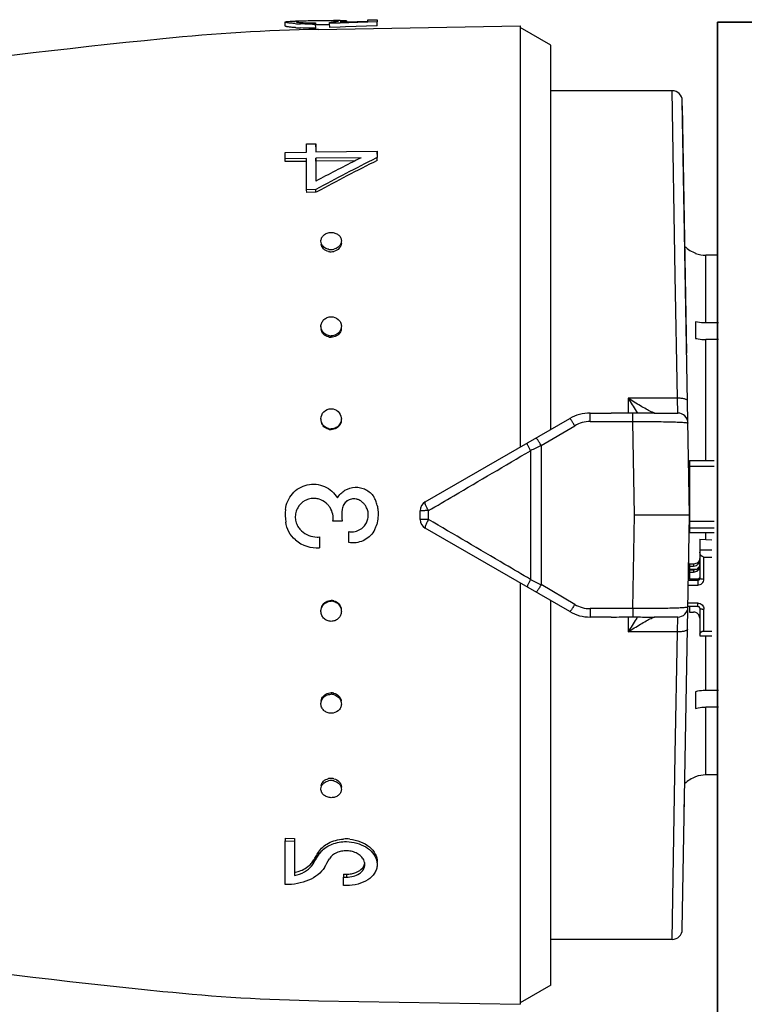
# Model space of a CAD drawing. Header units: millimetres. Extents: x -727 to 69715, y -15705 to 98123.
# Tile 235 of 256: x 50846 to 50881, y -15013 to -14965. Entities that reach past the tile are written whole.
import ezdxf

# ---------------------------------------------------------------- set-up
doc = ezdxf.new("R2010")
doc.units = ezdxf.units.MM
doc.layers.add('UT_ZAŘÍZENÍ - OT', color=3, linetype='Continuous', lineweight=35)

msp = doc.modelspace()

# ---------------------------------------------------------------- linework, layer by layer
at = {"color": 0, "linetype": 'Continuous'}
for p, q in [((50858.868, -14965.056), (50858.865, -14964.856)), ((50859.501, -14964.81), (50859.516, -14964.809)), ((50859.516, -14964.809), (50859.528, -14964.809)), ((50859.517, -14964.869), (50859.517, -14964.823)), ((50860.43, -14964.796), (50860.308, -14964.798)), ((50860.354, -14964.895), (50860.354, -14964.958)), ((50860.358, -14965.157), (50860.354, -14964.958)), ((50860.431, -14964.996), (50860.356, -14964.997)), ((50860.5, -14965.22), (50870.368, -14965.047)), ((50861.042, -14964.99), (50861.011, -14964.99)), ((50861.04, -14964.929), (50861.04, -14964.876)), ((50861.47, -14964.913), (50861.04, -14964.929)), ((50861.044, -14965.128), (50861.04, -14964.929)), ((50861.264, -14964.856), (50861.263, -14964.792)), ((50861.557, -14964.91), (50861.47, -14964.913)), ((50861.552, -14964.861), (50861.855, -14964.852)), ((50862.848, -14964.865), (50861.557, -14964.91)), ((50861.701, -14964.857), (50861.701, -14964.842)), ((50863.367, -14965.046), (50861.818, -14965.1)), ((50861.855, -14964.852), (50862.914, -14964.818)), ((50861.864, -14964.798), (50861.865, -14964.851)), ((50862.916, -14964.862), (50862.848, -14964.865)), ((50862.914, -14964.75), (50863.364, -14964.742)), ((50862.914, -14964.818), (50862.914, -14964.75)), ((50863.364, -14964.847), (50862.916, -14964.862)), ((50863.364, -14964.742), (50863.364, -14964.847)), ((50863.367, -14965.046), (50863.364, -14964.847)), ((50870.368, -14965.047), (50870.368, -14985.692)), ((50861.56, -14965.109), (50861.044, -14965.128)), ((50861.818, -14965.1), (50861.56, -14965.109)), ((50871.868, -14965.987), (50870.368, -14965.121)), ((50871.868, -14984.826), (50871.868, -14965.987)), ((50877.814, -14968.221), (50871.868, -14968.221)), ((50877.968, -14977.286), (50877.814, -14968.221)), ((50878.668, -14989.021), (50878.314, -14968.713)), ((50878.53, -14981.087), (50878.318, -14968.962)), ((50859.915, -14970.826), (50860.364, -14970.821)), ((50859.915, -14971.232), (50859.915, -14970.826)), ((50860.364, -14970.821), (50860.364, -14971.226)), ((50860.368, -14970.971), (50860.364, -14970.821)), ((50858.865, -14971.245), (50859.915, -14971.232)), ((50858.865, -14971.556), (50858.865, -14971.245)), ((50860.364, -14971.226), (50863.364, -14971.187)), ((50863.364, -14971.187), (50863.364, -14971.499)), ((50863.367, -14971.334), (50863.364, -14971.187)), ((50859.915, -14971.543), (50858.865, -14971.556)), ((50858.868, -14971.7), (50858.865, -14971.556)), ((50859.918, -14971.687), (50858.868, -14971.7)), ((50859.915, -14973.075), (50859.915, -14971.543)), ((50862.579, -14971.509), (50860.364, -14971.537)), ((50860.364, -14971.537), (50860.364, -14972.656)), ((50860.368, -14971.682), (50860.364, -14971.537)), ((50862.286, -14971.657), (50860.368, -14971.682)), ((50860.368, -14971.682), (50860.368, -14972.539)), ((50862.523, -14971.537), (50862.579, -14971.509)), ((50863.364, -14971.499), (50863.309, -14971.527)), ((50863.367, -14971.643), (50863.364, -14971.499)), ((50860.364, -14973.07), (50859.915, -14973.075)), ((50859.918, -14973.206), (50859.915, -14973.075)), ((50860.368, -14973.201), (50859.918, -14973.206)), ((50860.368, -14973.201), (50860.364, -14973.07)), ((50860.42, -14973.173), (50860.368, -14973.201)), ((50878.968, -14976.185), (50878.968, -14976.198)), ((50879.468, -14979.608), (50879.468, -14976.284)), ((50880.038, -14976.284), (50879.468, -14976.284)), ((50878.071, -14983.296), (50877.968, -14977.286)), ((50878.968, -14979.547), (50878.968, -14980.361)), ((50880.086, -14979.608), (50879.468, -14979.608)), ((50879.468, -14986.347), (50879.468, -14980.421)), ((50880.093, -14980.421), (50879.468, -14980.421)), ((50875.668, -14983.296), (50875.668, -14984.03)), ((50878.071, -14983.296), (50875.668, -14983.296)), ((50878.09, -14984.021), (50878.071, -14983.296)), ((50865.718, -14988.377), (50872.798, -14984.289)), ((50873.798, -14984.436), (50873.798, -14984.021)), ((50873.798, -14984.021), (50874.825, -14984.021)), ((50875.896, -14984.436), (50875.896, -14984.029)), ((50876.932, -14984.021), (50878.09, -14984.021)), ((50871.402, -14985.609), (50873.048, -14984.641)), ((50873.798, -14984.436), (50875.896, -14984.436)), ((50875.968, -14989.021), (50875.896, -14984.436)), ((50871.402, -14985.609), (50871.402, -14992.433)), ((50870.881, -14985.866), (50870.881, -14992.177)), ((50878.668, -14986.347), (50878.668, -14989.869)), ((50878.668, -14986.347), (50879.868, -14986.347)), ((50878.668, -14986.631), (50879.868, -14986.631)), ((50865.468, -14989.233), (50865.468, -14988.81)), ((50865.881, -14989.237), (50865.881, -14988.806)), ((50875.896, -14993.606), (50875.968, -14989.021)), ((50878.668, -14989.021), (50875.968, -14989.021)), ((50878.314, -15009.33), (50878.668, -14989.021)), ((50861.654, -14989.324), (50861.204, -14989.324)), ((50872.798, -14993.753), (50865.718, -14989.666)), ((50878.668, -14989.327), (50879.868, -14989.327)), ((50878.668, -14989.642), (50879.868, -14989.642)), ((50860.544, -14990.093), (50860.544, -14990.627)), ((50861.974, -14990.365), (50861.974, -14989.83)), ((50878.668, -14989.869), (50879.868, -14989.869)), ((50879.468, -14990.212), (50879.468, -14989.869)), ((50879.168, -14990.196), (50879.168, -14992.119)), ((50879.168, -14990.196), (50879.768, -14990.229)), ((50879.168, -14990.727), (50879.768, -14990.727)), ((50879.368, -14992.158), (50879.368, -14991.079)), ((50879.368, -14991.079), (50879.768, -14991.079)), ((50878.623, -14991.636), (50878.628, -14991.313)), ((50878.668, -14991.425), (50878.668, -14991.67)), ((50878.868, -14991.425), (50878.668, -14991.425)), ((50878.668, -14991.523), (50878.868, -14991.523)), ((50878.868, -14991.425), (50878.868, -14991.523)), ((50878.668, -14992.061), (50878.615, -14992.061)), ((50878.668, -14991.865), (50878.619, -14991.865)), ((50878.622, -14991.67), (50879.031, -14991.67)), ((50878.67, -14991.639), (50878.623, -14991.636)), ((50878.668, -14991.718), (50878.668, -14992.159)), ((50878.868, -14991.718), (50878.668, -14991.718)), ((50878.668, -14991.815), (50878.868, -14991.815)), ((50878.868, -14991.718), (50878.868, -14991.815)), ((50870.368, -14992.35), (50870.368, -15012.995)), ((50873.048, -14993.402), (50871.402, -14992.433)), ((50878.608, -14992.452), (50879.068, -14992.452)), ((50878.612, -14992.217), (50879.068, -14992.217)), ((50879.068, -14992.159), (50878.668, -14992.159)), ((50879.068, -14992.159), (50879.068, -14992.452)), ((50871.868, -15012.055), (50871.868, -14993.216)), ((50879.068, -14993.496), (50878.59, -14993.496)), ((50879.068, -14993.335), (50878.593, -14993.335)), ((50878.668, -14993.496), (50878.668, -14993.777)), ((50879.068, -14993.496), (50879.068, -14993.335)), ((50873.798, -14993.606), (50873.798, -14994.021)), ((50875.896, -14993.606), (50873.798, -14993.606)), ((50874.825, -14994.021), (50873.798, -14994.021)), ((50875.668, -14994.013), (50875.668, -14994.746)), ((50875.896, -14993.606), (50875.896, -14994.014)), ((50878.09, -14994.021), (50876.932, -14994.021)), ((50878.071, -14994.746), (50878.09, -14994.021)), ((50878.668, -14993.777), (50878.868, -14993.777)), ((50879.168, -14993.59), (50879.168, -14994.944)), ((50879.368, -14994.708), (50879.368, -14993.629)), ((50878.071, -14994.746), (50875.668, -14994.746)), ((50877.968, -15000.757), (50878.071, -14994.746)), ((50879.168, -14994.944), (50879.768, -14994.944)), ((50879.368, -14994.708), (50879.768, -14994.708)), ((50879.468, -14997.621), (50879.468, -14994.944)), ((50878.968, -14997.682), (50878.968, -14998.495)), ((50880.093, -14997.621), (50879.468, -14997.621)), ((50879.468, -15001.758), (50879.468, -14998.434)), ((50880.086, -14998.434), (50879.468, -14998.434)), ((50877.814, -15009.821), (50877.968, -15000.757)), ((50880.038, -15001.758), (50879.468, -15001.758)), ((50878.968, -15001.844), (50878.968, -15001.857)), ((50878.413, -15003.636), (50878.428, -15002.774)), ((50858.868, -15004.862), (50858.865, -15004.994)), ((50858.865, -15007.136), (50858.865, -15004.994)), ((50858.865, -15004.994), (50859.315, -15004.999)), ((50858.868, -15004.862), (50859.318, -15004.867)), ((50859.318, -15004.867), (50859.315, -15004.999)), ((50859.315, -15004.999), (50859.315, -15006.687)), ((50860.462, -15005.599), (50860.49, -15005.551)), ((50860.49, -15005.551), (50860.487, -15005.689)), ((50860.235, -15005.974), (50860.232, -15006.115)), ((50860.345, -15005.927), (50860.373, -15005.879)), ((50861.718, -15006.619), (50861.714, -15006.765)), ((50861.714, -15007.173), (50861.714, -15006.765)), ((50861.714, -15006.765), (50861.864, -15006.767)), ((50861.718, -15006.619), (50861.868, -15006.621)), ((50861.868, -15006.621), (50861.864, -15006.767)), ((50861.864, -15007.175), (50861.714, -15007.173)), ((50877.814, -15009.821), (50871.868, -15009.821)), ((50871.868, -15012.055), (50870.368, -15012.921)), ((50860.5, -15012.823), (50870.368, -15012.995))]:
    msp.add_line(p, q, dxfattribs=at)
for centre, radius, start, end in [((50859.983, -14956.38), 8.577, 265.8256, 266.6258), ((50860.133, -15000.544), 35.74, 91.0124, 91.2155), ((50860.056, -14955.126), 9.833, 266.6318, 267.396), ((50859.661, -14966.605), 1.789, 94.2534, 94.6326), ((50859.717, -14967.374), 2.559, 93.4587, 94.2283), ((50860.137, -14952.416), 12.544, 270.2757, 270.9914), ((50860.18, -14954.867), 10.03, 270.3767, 270.9938), ((50860.591, -14958.468), 6.424, 274.0065, 274.7622), ((50860.677, -14959.51), 5.379, 274.7701, 275.5791), ((50861.113, -14970.07), 5.28, 88.3745, 89.198), ((50861.974, -15006.899), 42.126, 90.8463, 91.0033), ((50861.689, -14987.798), 23.023, 90.5699, 90.8389), ((50861.589, -14978.002), 13.227, 90.1311, 90.5589), ((50862.071, -15055.206), 90, 91, 95.86353), ((50859.984, -14956.529), 8.626, 265.8559, 266.6507), ((50860.057, -14955.258), 9.899, 266.6567, 267.4156), ((50903.956, -15463.061), 500, 95.86353, 99.2151), ((50877.814, -14968.721), 0.5, 1.0027, 90), ((50910.653, -15065.461), 105.191, 116.74897, 118.55954), ((50910.198, -15066.125), 105.923, 116.89327, 118.06457), ((50910.389, -15065.838), 105.279, 116.52799, 118.3353), ((50907.285, -15060.437), 99.533, 116.72558, 116.87901), ((50861.288, -14975.692), 0.33, 0.0012, 1.8034), ((50860.957, -14975.701), 0.34, 181.8386, 189.2299), ((50861.11, -14975.431), 0.578, 257.4005, 263.7792), ((50861.114, -14975.534), 0.583, 257.4385, 263.7956), ((50861.109, -14975.442), 0.567, 263.769, 270.5154), ((50861.113, -14975.545), 0.572, 263.785, 270.5156), ((50861.108, -14975.432), 0.577, 270.6142, 283.6547), ((50861.112, -14975.534), 0.582, 270.6123, 283.6161), ((50879.468, -14974.771), 1.5, 226.6492, 250.5288), ((50879.47, -14974.775), 1.509, 250.58, 269.9294), ((50861.029, -14979.772), 0.415, 180.0036, 182.6268), ((50861.201, -14979.841), 0.417, 351.6852, 359.956), ((50861.113, -14979.708), 0.529, 255.907, 262.902), ((50861.117, -14979.776), 0.533, 255.9485, 262.9202), ((50861.111, -14979.722), 0.515, 262.8964, 270.3352), ((50861.115, -14979.791), 0.519, 262.9139, 270.3354), ((50896.451, -14970.774), 24.264, 211.0698, 212.8147), ((50861.085, -14984.306), 0.471, 180.0149, 185.1846), ((50873.798, -14986.021), 2, 90, 120), ((50892.494, -14973.319), 19.559, 212.8314, 213.1914), ((50878.09, -14984.521), 0.5, 0.9973, 90), ((50861.115, -14984.296), 0.505, 254.9456, 262.2975), ((50861.119, -14984.327), 0.509, 254.989, 262.3166), ((50861.113, -14984.313), 0.488, 262.2951, 270.1426), ((50861.117, -14984.344), 0.492, 262.3136, 270.1429), ((50873.799, -14985.915), 1.479, 90.0293, 120.5126), ((50978.964, -15204.982), 244.324, 116.11937, 116.25551), ((50878.569, -14987.177), 0.0994, 313.5922, 359.9803), ((50878.568, -14987.165), 0.301, 284.0099, 289.4426), ((50860.261, -14989.084), 0.878, 79.2621, 86.1049), ((50860.251, -14989.133), 0.927, 73.0793, 79.2163), ((50862.223, -14988.799), 0.576, 71.2532, 78.3972), ((50862.304, -14988.722), 1.078, 27.8406, 34.0296), ((50862.308, -14988.72), 1.073, 21.6663, 27.8429), ((50860.247, -14989.171), 0.963, 41.0757, 50.0119), ((50860.242, -14989.175), 0.97, 32.4613, 41.0443), ((50863.951, -14989.021), 2.316, 172.8168, 187.5195), ((50862.225, -14988.792), 0.569, 63.8405, 71.2552), ((50862.101, -14989.028), 0.836, 39.1305, 49.8284), ((50862.107, -14989.023), 0.828, 29.6913, 39.1293), ((50862.326, -14988.713), 1.054, 15.2114, 21.6682), ((50861.414, -14988.96), 1.999, 11.8346, 15.192), ((50865.968, -14988.81), 0.5, 120, 180), ((50878.568, -14988.793), 0.3, 70.554, 72.3535), ((50861.526, -14989.021), 2.661, 174.2036, 187.383), ((50860.255, -14989.127), 0.893, 214.114, 220.953), ((50862.104, -14989.02), 0.831, 307.9711, 320.9467), ((50862.096, -14989.013), 0.841, 320.9239, 328.1109), ((50862.159, -14989.166), 1.23, 330.5526, 339.4593), ((50862.205, -14989.184), 1.181, 339.4729, 345.3977), ((50865.968, -14989.233), 0.5, 180, 240), ((50860.426, -14988.979), 1.119, 220.9857, 227.2244), ((50860.426, -14988.995), 1.104, 269.8741, 276.1358), ((50862.117, -14989.058), 0.785, 259.5616, 266.7756), ((50862.145, -14989.159), 1.247, 328.3633, 330.5708), ((50860.427, -14988.987), 1.644, 229.7942, 274.1007), ((50878.878, -14991.228), 0.29, 325.946, 359.9556), ((50978.964, -14773.06), 244.324, 243.74449, 243.88063), ((50861.113, -14993.73), 0.489, 81.9513, 89.7929), ((50861.116, -14993.699), 0.493, 81.9697, 89.7932), ((50861.11, -14993.748), 0.507, 74.6173, 81.9539), ((50861.114, -14993.717), 0.51, 74.6606, 81.9731), ((50873.799, -14992.128), 1.479, 239.4874, 269.9707), ((50878.09, -14993.521), 0.5, 270, 359), ((50861.134, -14993.739), 0.481, 352.21, 354.9153), ((50873.798, -14992.021), 2, 240, 270), ((50892.837, -15004.946), 19.968, 146.8123, 147.1649), ((50879.08, -14993.59), 0.0882, 0.0369, 8.6608), ((50896.373, -15007.219), 24.171, 147.1819, 148.9335), ((50861.111, -14998.321), 0.516, 82.1802, 89.6075), ((50861.114, -14998.253), 0.52, 82.1978, 89.6077), ((50861.109, -14998.338), 0.533, 75.2221, 82.1864), ((50861.112, -14998.27), 0.537, 75.2633, 82.2046), ((50879.47, -15003.268), 1.509, 90.0706, 109.42), ((50861.11, -15002.607), 0.574, 89.5276, 102.6205), ((50861.113, -15002.505), 0.579, 90.4762, 102.5767), ((50861.113, -15002.489), 0.563, 89.4636, 90.4277), ((50861.109, -15002.602), 0.569, 82.706, 89.4382), ((50861.112, -15002.5), 0.574, 82.7219, 89.4383), ((50861.107, -15002.617), 0.584, 76.3765, 82.7168), ((50861.11, -15002.514), 0.588, 76.4142, 82.7332), ((50879.468, -15003.271), 1.5, 109.4712, 133.3508), ((50860.957, -15002.341), 0.34, 170.7701, 178.1614), ((50861.288, -15002.351), 0.33, 358.1966, 359.9988), ((50861.846, -15006.845), 1.949, 89.3478, 93.6822), ((50861.845, -15006.877), 1.981, 84.7451, 89.3338), ((50820.941, -14981.97), 46.046, 328.8521, 329.1259), ((50861.355, -15006.203), 1.009, 142.6891, 149.3347), ((50861.45, -15006.276), 1.129, 136.6726, 142.6957), ((50859.366, -15005.427), 1.027, 315.4988, 321.7146), ((50859.445, -15005.489), 0.927, 321.7149, 328.509), ((50821.815, -14982.833), 44.921, 328.7834, 329.0635), ((50822.293, -14982.787), 44.466, 328.5709, 328.8521), ((50820.092, -14981.802), 46.929, 329.1323, 329.4032), ((50822.56, -14982.906), 44.808, 328.5423, 329.173), ((50862.306, -15006.146), 0.458, 358.6045, 6.9669), ((50858.93, -15004.817), 1.908, 281.6289, 285.7619), ((50903.956, -14514.982), 500, 260.77609, 264.13647), ((50877.814, -15009.321), 0.5, 270, 359), ((50862.071, -14922.837), 90, 264.13647, 269)]:
    msp.add_arc(centre, radius, start, end, dxfattribs=at)
at = {"color": 0, "linetype": 'Continuous', "extrusion": (0, 0, -1)}
for centre, major_axis, ratio, start_param, end_param in [((50879.368, -14990.844), (0, -0.235), 0.85043, 0, 1.570796), ((50879.368, -14994.865), (0.2, 0), 0.785695, 3.141593, 4.712389)]:
    msp.add_ellipse(centre, major_axis=major_axis, ratio=ratio, start_param=start_param, end_param=end_param, dxfattribs=at)
at = {"color": 0, "linetype": 'Continuous'}
for points, knots in [([(50858.865, -14964.856), (50858.865, -14964.853), (50858.872, -14964.847), (50858.879, -14964.844), (50858.885, -14964.843)], [0, 0, 0, 0, 0.34526, 1, 1, 1, 1]), ([(50859.359, -14964.934), (50859.289, -14964.929), (50859.191, -14964.92), (50859.069, -14964.906), (50858.999, -14964.896), (50858.943, -14964.886), (50858.901, -14964.876), (50858.878, -14964.869), (50858.865, -14964.86), (50858.865, -14964.856)], [0, 0, 0, 0, 0.415889, 0.585993, 0.728367, 0.841268, 0.923827, 0.975949, 1, 1, 1, 1]), ([(50859.361, -14965.133), (50859.291, -14965.128), (50859.193, -14965.119), (50859.072, -14965.105), (50859.002, -14965.095), (50858.946, -14965.086), (50858.905, -14965.076), (50858.882, -14965.068), (50858.868, -14965.06), (50858.868, -14965.056)], [0, 0, 0, 0, 0.416026, 0.586157, 0.728535, 0.841423, 0.923955, 0.976034, 1, 1, 1, 1]), ([(50858.885, -14964.843), (50858.888, -14964.842), (50858.908, -14964.836), (50858.928, -14964.833), (50858.945, -14964.831)], [0, 0, 0, 0, 0.194984, 1, 1, 1, 1]), ([(50858.945, -14964.831), (50859.001, -14964.824), (50859.144, -14964.818), (50859.287, -14964.814), (50859.374, -14964.812)], [0, 0, 0, 0, 0.393124, 1, 1, 1, 1]), ([(50859.517, -14964.823), (50859.502, -14964.824), (50859.476, -14964.826), (50859.442, -14964.831), (50859.421, -14964.835), (50859.409, -14964.839), (50859.407, -14964.842)], [0, 0, 0, 0, 0.402142, 0.703286, 0.901798, 1, 1, 1, 1]), ([(50859.407, -14964.842), (50859.407, -14964.842), (50859.407, -14964.843), (50859.407, -14964.843), (50859.407, -14964.844)], [0, 0, 0, 0, 0.519614, 1, 1, 1, 1]), ([(50859.407, -14964.844), (50859.407, -14964.846), (50859.412, -14964.849), (50859.429, -14964.855), (50859.466, -14964.863), (50859.528, -14964.871), (50859.577, -14964.875), (50859.606, -14964.878)], [0, 0, 0, 0, 0.026104, 0.078509, 0.271488, 0.580502, 1, 1, 1, 1]), ([(50860.308, -14964.798), (50860.169, -14964.8), (50859.92, -14964.806), (50859.672, -14964.813), (50859.563, -14964.82)], [0, 0, 0, 0, 0.5608, 1, 1, 1, 1]), ([(50859.606, -14964.878), (50859.649, -14964.881), (50859.862, -14964.895), (50860.076, -14964.898), (50860.246, -14964.897)], [0, 0, 0, 0, 0.202928, 1, 1, 1, 1]), ([(50860.198, -14964.96), (50860.146, -14964.96), (50859.95, -14964.96), (50859.754, -14964.955), (50859.609, -14964.949)], [0, 0, 0, 0, 0.261385, 1, 1, 1, 1]), ([(50861.009, -14964.79), (50860.965, -14964.79), (50860.772, -14964.791), (50860.579, -14964.793), (50860.43, -14964.796)], [0, 0, 0, 0, 0.228486, 1, 1, 1, 1]), ([(50861.011, -14964.99), (50860.967, -14964.99), (50860.773, -14964.991), (50860.58, -14964.993), (50860.431, -14964.996)], [0, 0, 0, 0, 0.228577, 1, 1, 1, 1]), ([(50861.187, -14964.791), (50861.174, -14964.79), (50861.114, -14964.79), (50861.055, -14964.79), (50861.009, -14964.79)], [0, 0, 0, 0, 0.229978, 1, 1, 1, 1]), ([(50861.2, -14964.863), (50861.238, -14964.859), (50861.304, -14964.852), (50861.38, -14964.841), (50861.425, -14964.832), (50861.447, -14964.826), (50861.46, -14964.822), (50861.467, -14964.816), (50861.467, -14964.814)], [0, 0, 0, 0, 0.416564, 0.727805, 0.840468, 0.923103, 0.975235, 1, 1, 1, 1]), ([(50861.374, -14964.797), (50861.366, -14964.796), (50861.329, -14964.794), (50861.292, -14964.793), (50861.263, -14964.792)], [0, 0, 0, 0, 0.216654, 1, 1, 1, 1]), ([(50861.443, -14964.804), (50861.438, -14964.803), (50861.416, -14964.8), (50861.393, -14964.798), (50861.374, -14964.797)], [0, 0, 0, 0, 0.191517, 1, 1, 1, 1]), ([(50861.467, -14964.814), (50861.467, -14964.811), (50861.456, -14964.806), (50861.449, -14964.805), (50861.443, -14964.804)], [0, 0, 0, 0, 0.306489, 1, 1, 1, 1]), ([(50861.701, -14964.842), (50861.69, -14964.843), (50861.641, -14964.851), (50861.591, -14964.857), (50861.552, -14964.861)], [0, 0, 0, 0, 0.219199, 1, 1, 1, 1]), ([(50861.558, -14964.776), (50861.573, -14964.776), (50861.625, -14964.776), (50861.677, -14964.776), (50861.715, -14964.777)], [0, 0, 0, 0, 0.28218, 1, 1, 1, 1]), ([(50861.864, -14964.798), (50861.864, -14964.803), (50861.846, -14964.811), (50861.818, -14964.82), (50861.765, -14964.831), (50861.725, -14964.838), (50861.701, -14964.842)], [0, 0, 0, 0, 0.080473, 0.272652, 0.58028, 1, 1, 1, 1]), ([(50861.715, -14964.777), (50861.725, -14964.778), (50861.758, -14964.779), (50861.791, -14964.781), (50861.814, -14964.784)], [0, 0, 0, 0, 0.312325, 1, 1, 1, 1]), ([(50861.814, -14964.784), (50861.827, -14964.785), (50861.843, -14964.787), (50861.86, -14964.792), (50861.864, -14964.796), (50861.864, -14964.798)], [0, 0, 0, 0, 0.708486, 0.898996, 1, 1, 1, 1]), ([(50860.358, -14965.157), (50860.293, -14965.158), (50860.044, -14965.16), (50859.795, -14965.156), (50859.611, -14965.147)], [0, 0, 0, 0, 0.261104, 1, 1, 1, 1]), ([(50860.615, -14975.601), (50860.613, -14975.545), (50860.639, -14975.429), (50860.752, -14975.285), (50860.919, -14975.192), (50861.049, -14975.169), (50861.114, -14975.168)], [0, 0, 0, 0, 0.229393, 0.470966, 0.729703, 1, 1, 1, 1]), ([(50861.114, -14975.168), (50861.178, -14975.168), (50861.303, -14975.187), (50861.467, -14975.271), (50861.581, -14975.405), (50861.612, -14975.516), (50861.614, -14975.57)], [0, 0, 0, 0, 0.270385, 0.528616, 0.769944, 1, 1, 1, 1]), ([(50860.718, -14975.847), (50860.687, -14975.813), (50860.637, -14975.736), (50860.616, -14975.646), (50860.615, -14975.601)], [0, 0, 0, 0, 0.509651, 1, 1, 1, 1]), ([(50861.618, -14975.692), (50861.618, -14975.784), (50861.532, -14975.981), (50861.348, -14976.076), (50861.249, -14976.1)], [0, 0, 0, 0, 0.47302, 1, 1, 1, 1]), ([(50861.614, -14975.57), (50861.616, -14975.618), (50861.597, -14975.717), (50861.544, -14975.802), (50861.51, -14975.84)], [0, 0, 0, 0, 0.488775, 1, 1, 1, 1]), ([(50860.987, -14976.103), (50860.897, -14976.082), (50860.729, -14976.003), (50860.636, -14975.838), (50860.622, -14975.755)], [0, 0, 0, 0, 0.524629, 1, 1, 1, 1]), ([(50860.984, -14975.995), (50860.958, -14975.989), (50860.86, -14975.96), (50860.769, -14975.903), (50860.718, -14975.847)], [0, 0, 0, 0, 0.260211, 1, 1, 1, 1]), ([(50861.51, -14975.84), (50861.494, -14975.858), (50861.418, -14975.929), (50861.32, -14975.974), (50861.244, -14975.993)], [0, 0, 0, 0, 0.24218, 1, 1, 1, 1]), ([(50860.614, -14979.772), (50860.614, -14979.711), (50860.642, -14979.587), (50860.753, -14979.431), (50860.92, -14979.329), (50861.049, -14979.304), (50861.114, -14979.304)], [0, 0, 0, 0, 0.241806, 0.488407, 0.741812, 1, 1, 1, 1]), ([(50861.114, -14979.304), (50861.237, -14979.303), (50861.431, -14979.37), (50861.58, -14979.568), (50861.611, -14979.687), (50861.614, -14979.746)], [0, 0, 0, 0, 0.507384, 0.755665, 1, 1, 1, 1]), ([(50879.468, -14979.608), (50879.426, -14979.608), (50879.258, -14979.603), (50879.09, -14979.578), (50878.968, -14979.547)], [0, 0, 0, 0, 0.252472, 1, 1, 1, 1]), ([(50860.682, -14980.005), (50860.672, -14979.989), (50860.636, -14979.922), (50860.617, -14979.847), (50860.615, -14979.791)], [0, 0, 0, 0, 0.253103, 1, 1, 1, 1]), ([(50860.987, -14980.294), (50860.895, -14980.271), (50860.723, -14980.176), (50860.635, -14979.998), (50860.622, -14979.908)], [0, 0, 0, 0, 0.510101, 1, 1, 1, 1]), ([(50860.984, -14980.221), (50860.922, -14980.206), (50860.804, -14980.153), (50860.714, -14980.058), (50860.682, -14980.005)], [0, 0, 0, 0, 0.506643, 1, 1, 1, 1]), ([(50861.576, -14979.944), (50861.546, -14980.011), (50861.454, -14980.133), (50861.317, -14980.201), (50861.244, -14980.22)], [0, 0, 0, 0, 0.492845, 1, 1, 1, 1]), ([(50861.613, -14979.901), (50861.6, -14979.992), (50861.513, -14980.171), (50861.34, -14980.268), (50861.249, -14980.292)], [0, 0, 0, 0, 0.489899, 1, 1, 1, 1]), ([(50861.614, -14979.746), (50861.616, -14979.797), (50861.606, -14979.865), (50861.582, -14979.929), (50861.576, -14979.944)], [0, 0, 0, 0, 0.747031, 1, 1, 1, 1]), ([(50878.968, -14980.361), (50879.008, -14980.371), (50879.173, -14980.406), (50879.342, -14980.421), (50879.468, -14980.421)], [0, 0, 0, 0, 0.247091, 1, 1, 1, 1]), ([(50876.789, -14983.957), (50876.705, -14983.917), (50876.529, -14983.824), (50876.152, -14983.608), (50875.863, -14983.426), (50875.668, -14983.296)], [0, 0, 0, 0, 0.213248, 0.460801, 1, 1, 1, 1]), ([(50878.57, -14983.425), (50878.57, -14983.416), (50878.561, -14983.393), (50878.528, -14983.37), (50878.482, -14983.348), (50878.392, -14983.32), (50878.253, -14983.3), (50878.134, -14983.295), (50878.071, -14983.296)], [0, 0, 0, 0, 0.054454, 0.124226, 0.220024, 0.341181, 0.645763, 1, 1, 1, 1]), ([(50860.614, -14984.306), (50860.614, -14984.18), (50860.722, -14983.916), (50860.987, -14983.811), (50861.114, -14983.81)], [0, 0, 0, 0, 0.49811, 1, 1, 1, 1]), ([(50861.114, -14983.81), (50861.235, -14983.81), (50861.486, -14983.902), (50861.602, -14984.142), (50861.612, -14984.261)], [0, 0, 0, 0, 0.501804, 1, 1, 1, 1]), ([(50873.048, -14984.641), (50873.028, -14984.621), (50872.996, -14984.573), (50872.963, -14984.499), (50872.923, -14984.436), (50872.885, -14984.385), (50872.854, -14984.344), (50872.829, -14984.312), (50872.814, -14984.296), (50872.801, -14984.287), (50872.798, -14984.289)], [0, 0, 0, 0, 0.198142, 0.388892, 0.560134, 0.707991, 0.828678, 0.918542, 0.975091, 1, 1, 1, 1]), ([(50875.896, -14984.029), (50875.716, -14984.031), (50875.359, -14984.03), (50875.003, -14984.021), (50874.825, -14984.021)], [0, 0, 0, 0, 0.502804, 1, 1, 1, 1]), ([(50876.932, -14984.021), (50876.852, -14984.021), (50876.507, -14984.022), (50876.161, -14984.026), (50875.896, -14984.029)], [0, 0, 0, 0, 0.230893, 1, 1, 1, 1]), ([(50876.867, -14983.993), (50876.861, -14983.99), (50876.835, -14983.979), (50876.809, -14983.967), (50876.789, -14983.957)], [0, 0, 0, 0, 0.229765, 1, 1, 1, 1]), ([(50876.898, -14984.005), (50876.896, -14984.004), (50876.886, -14984), (50876.875, -14983.996), (50876.867, -14983.993)], [0, 0, 0, 0, 0.235586, 1, 1, 1, 1]), ([(50876.958, -14984.021), (50876.95, -14984.021), (50876.929, -14984.016), (50876.91, -14984.01), (50876.898, -14984.005)], [0, 0, 0, 0, 0.393757, 1, 1, 1, 1]), ([(50860.987, -14984.819), (50860.904, -14984.796), (50860.747, -14984.71), (50860.658, -14984.554), (50860.635, -14984.472)], [0, 0, 0, 0, 0.50198, 1, 1, 1, 1]), ([(50860.984, -14984.784), (50860.911, -14984.764), (50860.773, -14984.693), (50860.682, -14984.565), (50860.653, -14984.496)], [0, 0, 0, 0, 0.50114, 1, 1, 1, 1]), ([(50861.597, -14984.432), (50861.574, -14984.514), (50861.485, -14984.672), (50861.327, -14984.76), (50861.244, -14984.783)], [0, 0, 0, 0, 0.49918, 1, 1, 1, 1]), ([(50861.613, -14984.406), (50861.6, -14984.5), (50861.517, -14984.687), (50861.341, -14984.792), (50861.249, -14984.818)], [0, 0, 0, 0, 0.498032, 1, 1, 1, 1]), ([(50875.896, -14984.436), (50876.072, -14984.436), (50876.417, -14984.435), (50876.918, -14984.438), (50877.378, -14984.444), (50877.729, -14984.451), (50877.976, -14984.459), (50878.132, -14984.465), (50878.267, -14984.471), (50878.378, -14984.478), (50878.467, -14984.486), (50878.53, -14984.493), (50878.568, -14984.501), (50878.585, -14984.506), (50878.589, -14984.511), (50878.589, -14984.513)], [0, 0, 0, 0, 0.195605, 0.383531, 0.55643, 0.707585, 0.773165, 0.831259, 0.881323, 0.92293, 0.955723, 0.979458, 0.994025, 0.997954, 1, 1, 1, 1]), ([(50871.402, -14985.609), (50871.373, -14985.559), (50871.329, -14985.488), (50871.273, -14985.398), (50871.237, -14985.343), (50871.206, -14985.298), (50871.182, -14985.266), (50871.166, -14985.248), (50871.157, -14985.24), (50871.153, -14985.239), (50871.152, -14985.24)], [0, 0, 0, 0, 0.387648, 0.559336, 0.708365, 0.829964, 0.920373, 0.976704, 0.992026, 1, 1, 1, 1]), ([(50870.881, -14985.866), (50870.855, -14985.819), (50870.819, -14985.75), (50870.776, -14985.663), (50870.75, -14985.608), (50870.732, -14985.563), (50870.72, -14985.528), (50870.714, -14985.506), (50870.715, -14985.492), (50870.718, -14985.49)], [0, 0, 0, 0, 0.389691, 0.560136, 0.707341, 0.827183, 0.916538, 0.973346, 1, 1, 1, 1]), ([(50865.881, -14988.806), (50866.297, -14988.561), (50867.963, -14987.581), (50869.63, -14986.601), (50870.881, -14985.866)], [0, 0, 0, 0, 0.249365, 1, 1, 1, 1]), ([(50858.878, -14988.752), (50858.893, -14988.61), (50858.968, -14988.328), (50859.274, -14987.84), (50859.925, -14987.449), (50860.681, -14987.523), (50861.165, -14987.836), (50861.352, -14988.06), (50861.424, -14988.183)], [0, 0, 0, 0, 0.125806, 0.251598, 0.500158, 0.748611, 0.874302, 1, 1, 1, 1]), ([(50861.424, -14988.183), (50861.512, -14988.031), (50861.768, -14987.768), (50862.207, -14987.639), (50862.559, -14987.671), (50862.809, -14987.762), (50863.03, -14987.911), (50863.148, -14988.046), (50863.197, -14988.119)], [0, 0, 0, 0, 0.249691, 0.498274, 0.623384, 0.748679, 0.874168, 1, 1, 1, 1]), ([(50860.321, -14988.208), (50860.237, -14988.203), (50860.067, -14988.215), (50859.75, -14988.331), (50859.495, -14988.581), (50859.372, -14988.897), (50859.346, -14989.152), (50859.393, -14989.405), (50859.468, -14989.558), (50859.516, -14989.628)], [0, 0, 0, 0, 0.124702, 0.249421, 0.497433, 0.62303, 0.748788, 0.874419, 1, 1, 1, 1]), ([(50862.339, -14988.235), (50862.262, -14988.219), (50862.1, -14988.22), (50861.879, -14988.319), (50861.715, -14988.498), (50861.662, -14988.653), (50861.653, -14988.732)], [0, 0, 0, 0, 0.248903, 0.498305, 0.748695, 1, 1, 1, 1]), ([(50861.204, -14989.324), (50861.221, -14989.209), (50861.211, -14988.972), (50861.122, -14988.752), (50861.06, -14988.654)], [0, 0, 0, 0, 0.500135, 1, 1, 1, 1]), ([(50862.81, -14989.457), (50862.849, -14989.395), (50862.91, -14989.258), (50862.943, -14989.037), (50862.918, -14988.815), (50862.863, -14988.676), (50862.826, -14988.613)], [0, 0, 0, 0, 0.249892, 0.499949, 0.75024, 1, 1, 1, 1]), ([(50863.37, -14988.55), (50863.386, -14988.627), (50863.433, -14988.936), (50863.407, -14989.256), (50863.349, -14989.482)], [0, 0, 0, 0, 0.250786, 1, 1, 1, 1]), ([(50865.881, -14988.806), (50865.853, -14988.754), (50865.802, -14988.659), (50865.744, -14988.531), (50865.715, -14988.442), (50865.708, -14988.396), (50865.714, -14988.38), (50865.718, -14988.377)], [0, 0, 0, 0, 0.377895, 0.69297, 0.905251, 0.965919, 1, 1, 1, 1]), ([(50865.881, -14988.806), (50865.853, -14988.806), (50865.799, -14988.806), (50865.721, -14988.806), (50865.65, -14988.807), (50865.589, -14988.807), (50865.545, -14988.808), (50865.516, -14988.808), (50865.499, -14988.808), (50865.487, -14988.809), (50865.476, -14988.809), (50865.472, -14988.81), (50865.468, -14988.809), (50865.468, -14988.81)], [0, 0, 0, 0, 0.203374, 0.394866, 0.56769, 0.716771, 0.837685, 0.88646, 0.926896, 0.958626, 0.981467, 0.99529, 1, 1, 1, 1]), ([(50859.366, -14990.243), (50859.236, -14990.133), (50859.018, -14989.862), (50858.909, -14989.532), (50858.887, -14989.363)], [0, 0, 0, 0, 0.49938, 1, 1, 1, 1]), ([(50862.072, -14989.842), (50862.168, -14989.848), (50862.364, -14989.824), (50862.539, -14989.734), (50862.615, -14989.675)], [0, 0, 0, 0, 0.50069, 1, 1, 1, 1]), ([(50865.881, -14989.237), (50865.853, -14989.237), (50865.799, -14989.236), (50865.721, -14989.236), (50865.65, -14989.236), (50865.589, -14989.235), (50865.545, -14989.235), (50865.516, -14989.234), (50865.499, -14989.234), (50865.487, -14989.234), (50865.476, -14989.234), (50865.472, -14989.232), (50865.468, -14989.233), (50865.468, -14989.233)], [0, 0, 0, 0, 0.203374, 0.394866, 0.56769, 0.716771, 0.837685, 0.88646, 0.926896, 0.958626, 0.981467, 0.99529, 1, 1, 1, 1]), ([(50865.881, -14989.237), (50865.853, -14989.288), (50865.802, -14989.384), (50865.744, -14989.512), (50865.715, -14989.6), (50865.708, -14989.647), (50865.714, -14989.663), (50865.718, -14989.666)], [0, 0, 0, 0, 0.377895, 0.69297, 0.905251, 0.965919, 1, 1, 1, 1]), ([(50870.881, -14992.177), (50870.463, -14991.931), (50868.797, -14990.952), (50867.13, -14989.972), (50865.881, -14989.237)], [0, 0, 0, 0, 0.250578, 1, 1, 1, 1]), ([(50859.665, -14989.8), (50859.767, -14989.894), (50860.007, -14990.046), (50860.286, -14990.099), (50860.424, -14990.099)], [0, 0, 0, 0, 0.500561, 1, 1, 1, 1]), ([(50863.207, -14989.813), (50863.144, -14989.914), (50862.989, -14990.1), (50862.684, -14990.297), (50862.334, -14990.393), (50862.091, -14990.387), (50861.974, -14990.365)], [0, 0, 0, 0, 0.249964, 0.499879, 0.749906, 1, 1, 1, 1]), ([(50879.168, -14991.131), (50879.168, -14991.169), (50879.152, -14991.247), (50879.085, -14991.345), (50878.986, -14991.41), (50878.907, -14991.425), (50878.868, -14991.425)], [0, 0, 0, 0, 0.247784, 0.496832, 0.747734, 1, 1, 1, 1]), ([(50878.868, -14991.523), (50878.917, -14991.523), (50879.016, -14991.499), (50879.091, -14991.431), (50879.118, -14991.391)], [0, 0, 0, 0, 0.501963, 1, 1, 1, 1]), ([(50879.168, -14991.424), (50879.168, -14991.462), (50879.152, -14991.54), (50879.085, -14991.637), (50878.986, -14991.703), (50878.907, -14991.718), (50878.868, -14991.718)], [0, 0, 0, 0, 0.247784, 0.496832, 0.747734, 1, 1, 1, 1]), ([(50878.868, -14991.815), (50878.907, -14991.815), (50878.986, -14991.8), (50879.085, -14991.735), (50879.152, -14991.637), (50879.168, -14991.56), (50879.168, -14991.521)], [0, 0, 0, 0, 0.252266, 0.503168, 0.752216, 1, 1, 1, 1]), ([(50879.068, -14992.159), (50879.08, -14992.159), (50879.104, -14992.154), (50879.135, -14992.136), (50879.158, -14992.108), (50879.166, -14992.085), (50879.167, -14992.074)], [0, 0, 0, 0, 0.251925, 0.502849, 0.751924, 1, 1, 1, 1]), ([(50870.881, -14992.177), (50870.855, -14992.224), (50870.819, -14992.292), (50870.776, -14992.379), (50870.75, -14992.434), (50870.732, -14992.479), (50870.72, -14992.515), (50870.714, -14992.536), (50870.715, -14992.55), (50870.718, -14992.552)], [0, 0, 0, 0, 0.389693, 0.560138, 0.707342, 0.827185, 0.916539, 0.973347, 1, 1, 1, 1]), ([(50871.402, -14992.433), (50871.373, -14992.483), (50871.329, -14992.555), (50871.273, -14992.644), (50871.237, -14992.7), (50871.206, -14992.744), (50871.182, -14992.776), (50871.166, -14992.795), (50871.157, -14992.802), (50871.153, -14992.803), (50871.152, -14992.803)], [0, 0, 0, 0, 0.387648, 0.559336, 0.708365, 0.829964, 0.920373, 0.976704, 0.992026, 1, 1, 1, 1]), ([(50879.068, -14992.217), (50879.081, -14992.217), (50879.107, -14992.212), (50879.141, -14992.19), (50879.163, -14992.158), (50879.168, -14992.132), (50879.168, -14992.119)], [0, 0, 0, 0, 0.252236, 0.503168, 0.752245, 1, 1, 1, 1]), ([(50879.068, -14992.452), (50879.107, -14992.452), (50879.186, -14992.437), (50879.285, -14992.372), (50879.352, -14992.274), (50879.368, -14992.196), (50879.368, -14992.158)], [0, 0, 0, 0, 0.252255, 0.503168, 0.752226, 1, 1, 1, 1]), ([(50879.168, -14992.119), (50879.168, -14992.122), (50879.171, -14992.127), (50879.177, -14992.131), (50879.187, -14992.136), (50879.204, -14992.142), (50879.228, -14992.147), (50879.258, -14992.152), (50879.305, -14992.157), (50879.343, -14992.158), (50879.368, -14992.158)], [0, 0, 0, 0, 0.040706, 0.069574, 0.105554, 0.199505, 0.321626, 0.468167, 0.634164, 1, 1, 1, 1]), ([(50860.635, -14993.57), (50860.658, -14993.488), (50860.747, -14993.333), (50860.904, -14993.246), (50860.987, -14993.224)], [0, 0, 0, 0, 0.49802, 1, 1, 1, 1]), ([(50860.653, -14993.547), (50860.682, -14993.477), (50860.773, -14993.35), (50860.911, -14993.278), (50860.984, -14993.259)], [0, 0, 0, 0, 0.49886, 1, 1, 1, 1]), ([(50861.244, -14993.259), (50861.327, -14993.282), (50861.485, -14993.371), (50861.574, -14993.528), (50861.597, -14993.611)], [0, 0, 0, 0, 0.50082, 1, 1, 1, 1]), ([(50861.249, -14993.225), (50861.341, -14993.25), (50861.517, -14993.356), (50861.6, -14993.542), (50861.613, -14993.637)], [0, 0, 0, 0, 0.501968, 1, 1, 1, 1]), ([(50873.048, -14993.402), (50873.028, -14993.422), (50872.996, -14993.47), (50872.963, -14993.544), (50872.924, -14993.607), (50872.885, -14993.658), (50872.854, -14993.699), (50872.829, -14993.73), (50872.814, -14993.747), (50872.801, -14993.755), (50872.798, -14993.753)], [0, 0, 0, 0, 0.198108, 0.388908, 0.560156, 0.708001, 0.828682, 0.918545, 0.975091, 1, 1, 1, 1]), ([(50878.589, -14993.53), (50878.589, -14993.532), (50878.585, -14993.536), (50878.568, -14993.542), (50878.53, -14993.549), (50878.467, -14993.557), (50878.378, -14993.564), (50878.267, -14993.571), (50878.132, -14993.578), (50877.976, -14993.584), (50877.729, -14993.591), (50877.378, -14993.598), (50876.918, -14993.604), (50876.417, -14993.607), (50876.072, -14993.607), (50875.896, -14993.606)], [0, 0, 0, 0, 0.002046, 0.005975, 0.020542, 0.044277, 0.07707, 0.118677, 0.168741, 0.226835, 0.292415, 0.44357, 0.616469, 0.804395, 1, 1, 1, 1]), ([(50879.068, -14993.335), (50879.107, -14993.335), (50879.186, -14993.35), (50879.285, -14993.416), (50879.352, -14993.513), (50879.368, -14993.591), (50879.368, -14993.629)], [0, 0, 0, 0, 0.252255, 0.503168, 0.752226, 1, 1, 1, 1]), ([(50879.068, -14993.496), (50879.081, -14993.496), (50879.105, -14993.5), (50879.136, -14993.519), (50879.158, -14993.545), (50879.166, -14993.567), (50879.167, -14993.577)], [0, 0, 0, 0, 0.26767, 0.525516, 0.768461, 1, 1, 1, 1]), ([(50861.114, -14994.232), (50861.046, -14994.232), (50860.908, -14994.202), (50860.735, -14994.081), (50860.628, -14993.9), (50860.61, -14993.761), (50860.616, -14993.694)], [0, 0, 0, 0, 0.25144, 0.501784, 0.751362, 1, 1, 1, 1]), ([(50861.61, -14993.804), (50861.602, -14993.862), (50861.564, -14993.977), (50861.451, -14994.119), (50861.294, -14994.21), (50861.174, -14994.232), (50861.114, -14994.232)], [0, 0, 0, 0, 0.249231, 0.498303, 0.748586, 1, 1, 1, 1]), ([(50874.825, -14994.021), (50875.003, -14994.021), (50875.359, -14994.013), (50875.716, -14994.012), (50875.896, -14994.014)], [0, 0, 0, 0, 0.497196, 1, 1, 1, 1]), ([(50875.896, -14994.014), (50875.987, -14994.015), (50876.332, -14994.018), (50876.678, -14994.021), (50876.932, -14994.021)], [0, 0, 0, 0, 0.264643, 1, 1, 1, 1]), ([(50876.789, -14994.085), (50876.819, -14994.071), (50876.869, -14994.048), (50876.922, -14994.028), (50876.944, -14994.023)], [0, 0, 0, 0, 0.595054, 1, 1, 1, 1]), ([(50876.944, -14994.023), (50876.945, -14994.023), (50876.95, -14994.022), (50876.954, -14994.021), (50876.958, -14994.021)], [0, 0, 0, 0, 0.289793, 1, 1, 1, 1]), ([(50879.168, -14994.071), (50879.168, -14994.033), (50879.152, -14993.955), (50879.085, -14993.858), (50878.986, -14993.792), (50878.907, -14993.777), (50878.868, -14993.777)], [0, 0, 0, 0, 0.247784, 0.496832, 0.747734, 1, 1, 1, 1]), ([(50879.168, -14993.59), (50879.168, -14993.593), (50879.171, -14993.598), (50879.177, -14993.602), (50879.187, -14993.607), (50879.204, -14993.613), (50879.228, -14993.619), (50879.258, -14993.623), (50879.305, -14993.628), (50879.343, -14993.629), (50879.368, -14993.629)], [0, 0, 0, 0, 0.040706, 0.069574, 0.105554, 0.199505, 0.321626, 0.468167, 0.634164, 1, 1, 1, 1]), ([(50875.668, -14994.746), (50875.863, -14994.617), (50876.152, -14994.435), (50876.529, -14994.219), (50876.705, -14994.125), (50876.789, -14994.085)], [0, 0, 0, 0, 0.539199, 0.786752, 1, 1, 1, 1]), ([(50878.57, -14994.617), (50878.57, -14994.627), (50878.561, -14994.649), (50878.528, -14994.673), (50878.482, -14994.695), (50878.392, -14994.722), (50878.253, -14994.743), (50878.134, -14994.747), (50878.071, -14994.746)], [0, 0, 0, 0, 0.054452, 0.124207, 0.219995, 0.341151, 0.645741, 1, 1, 1, 1]), ([(50860.622, -14998.135), (50860.635, -14998.045), (50860.723, -14997.866), (50860.895, -14997.772), (50860.987, -14997.749)], [0, 0, 0, 0, 0.489899, 1, 1, 1, 1]), ([(50860.682, -14998.038), (50860.714, -14997.984), (50860.804, -14997.89), (50860.922, -14997.837), (50860.984, -14997.821)], [0, 0, 0, 0, 0.493357, 1, 1, 1, 1]), ([(50861.244, -14997.823), (50861.317, -14997.842), (50861.454, -14997.909), (50861.546, -14998.032), (50861.576, -14998.098)], [0, 0, 0, 0, 0.507155, 1, 1, 1, 1]), ([(50861.249, -14997.75), (50861.34, -14997.775), (50861.513, -14997.871), (50861.6, -14998.051), (50861.613, -14998.141)], [0, 0, 0, 0, 0.510101, 1, 1, 1, 1]), ([(50879.468, -14997.621), (50879.426, -14997.621), (50879.258, -14997.626), (50879.09, -14997.651), (50878.968, -14997.682)], [0, 0, 0, 0, 0.252472, 1, 1, 1, 1]), ([(50861.114, -14998.739), (50861.048, -14998.738), (50860.915, -14998.712), (50860.746, -14998.605), (50860.636, -14998.442), (50860.612, -14998.314), (50860.615, -14998.252)], [0, 0, 0, 0, 0.258416, 0.511779, 0.758272, 1, 1, 1, 1]), ([(50860.615, -14998.252), (50860.617, -14998.196), (50860.636, -14998.12), (50860.672, -14998.054), (50860.682, -14998.038)], [0, 0, 0, 0, 0.746897, 1, 1, 1, 1]), ([(50861.614, -14998.296), (50861.611, -14998.355), (50861.58, -14998.475), (50861.431, -14998.672), (50861.237, -14998.74), (50861.114, -14998.739)], [0, 0, 0, 0, 0.244335, 0.492616, 1, 1, 1, 1]), ([(50861.576, -14998.098), (50861.582, -14998.114), (50861.606, -14998.177), (50861.616, -14998.246), (50861.614, -14998.296)], [0, 0, 0, 0, 0.252969, 1, 1, 1, 1]), ([(50878.968, -14998.495), (50879.008, -14998.485), (50879.173, -14998.449), (50879.342, -14998.434), (50879.468, -14998.434)], [0, 0, 0, 0, 0.247091, 1, 1, 1, 1]), ([(50860.615, -15002.441), (50860.616, -15002.397), (50860.637, -15002.307), (50860.687, -15002.23), (50860.718, -15002.195)], [0, 0, 0, 0, 0.490349, 1, 1, 1, 1]), ([(50860.622, -15002.287), (50860.636, -15002.205), (50860.729, -15002.039), (50860.897, -15001.96), (50860.987, -15001.94)], [0, 0, 0, 0, 0.475371, 1, 1, 1, 1]), ([(50860.718, -15002.195), (50860.735, -15002.177), (50860.81, -15002.107), (50860.908, -15002.064), (50860.984, -15002.047)], [0, 0, 0, 0, 0.241743, 1, 1, 1, 1]), ([(50861.244, -15002.05), (50861.27, -15002.056), (50861.369, -15002.087), (50861.459, -15002.146), (50861.51, -15002.203)], [0, 0, 0, 0, 0.259523, 1, 1, 1, 1]), ([(50861.249, -15001.942), (50861.348, -15001.966), (50861.532, -15002.062), (50861.618, -15002.259), (50861.618, -15002.351)], [0, 0, 0, 0, 0.52698, 1, 1, 1, 1]), ([(50861.51, -15002.203), (50861.544, -15002.24), (50861.597, -15002.325), (50861.616, -15002.424), (50861.614, -15002.472)], [0, 0, 0, 0, 0.511225, 1, 1, 1, 1]), ([(50861.114, -15002.874), (50861.049, -15002.873), (50860.919, -15002.85), (50860.752, -15002.757), (50860.639, -15002.614), (50860.613, -15002.497), (50860.615, -15002.441)], [0, 0, 0, 0, 0.270297, 0.529034, 0.770607, 1, 1, 1, 1]), ([(50861.614, -15002.472), (50861.612, -15002.526), (50861.581, -15002.637), (50861.467, -15002.771), (50861.303, -15002.855), (50861.178, -15002.875), (50861.114, -15002.874)], [0, 0, 0, 0, 0.230056, 0.471384, 0.729615, 1, 1, 1, 1]), ([(50860.49, -15005.551), (50860.604, -15005.36), (50860.887, -15005.122), (50861.334, -15004.951), (50861.59, -15004.908), (50861.72, -15004.9)], [0, 0, 0, 0, 0.464053, 0.726092, 1, 1, 1, 1]), ([(50860.629, -15005.501), (50860.775, -15005.346), (50861.069, -15005.164), (50861.506, -15005.047), (50861.744, -15005.027), (50861.864, -15005.028)], [0, 0, 0, 0, 0.473959, 0.733478, 1, 1, 1, 1]), ([(50861.864, -15005.028), (50862.033, -15005.03), (50862.363, -15005.076), (50862.807, -15005.264), (50863.151, -15005.55), (50863.294, -15005.8), (50863.331, -15005.927)], [0, 0, 0, 0, 0.276815, 0.541296, 0.783329, 1, 1, 1, 1]), ([(50862.026, -15004.904), (50862.207, -15004.921), (50862.553, -15005.001), (50862.994, -15005.253), (50863.296, -15005.607), (50863.371, -15005.896), (50863.367, -15006.031)], [0, 0, 0, 0, 0.285569, 0.551478, 0.78834, 1, 1, 1, 1]), ([(50862.711, -15005.925), (50862.679, -15005.861), (50862.586, -15005.738), (50862.392, -15005.6), (50862.154, -15005.507), (50861.892, -15005.469), (50861.627, -15005.49), (50861.316, -15005.585), (50861.115, -15005.739), (50861.038, -15005.868)], [0, 0, 0, 0, 0.110355, 0.232071, 0.363298, 0.500079, 0.636986, 0.768855, 1, 1, 1, 1]), ([(50862.66, -15006.304), (50862.673, -15006.288), (50862.718, -15006.223), (50862.749, -15006.147), (50862.76, -15006.089)], [0, 0, 0, 0, 0.259352, 1, 1, 1, 1]), ([(50862.761, -15006.09), (50862.759, -15006.076), (50862.749, -15006.019), (50862.73, -15005.964), (50862.711, -15005.925)], [0, 0, 0, 0, 0.245195, 1, 1, 1, 1]), ([(50863.331, -15005.927), (50863.337, -15005.947), (50863.357, -15006.027), (50863.365, -15006.11), (50863.364, -15006.172)], [0, 0, 0, 0, 0.254201, 1, 1, 1, 1]), ([(50860.783, -15006.29), (50860.699, -15006.426), (50860.467, -15006.678), (50860.007, -15006.945), (50859.458, -15007.105), (50859.065, -15007.138), (50858.865, -15007.136)], [0, 0, 0, 0, 0.219385, 0.461046, 0.724092, 1, 1, 1, 1]), ([(50859.318, -15006.541), (50859.396, -15006.525), (50859.679, -15006.449), (50859.948, -15006.3), (50860.099, -15006.147)], [0, 0, 0, 0, 0.269283, 1, 1, 1, 1]), ([(50859.448, -15006.654), (50859.613, -15006.607), (50859.914, -15006.478), (50860.153, -15006.244), (50860.232, -15006.115)], [0, 0, 0, 0, 0.53047, 1, 1, 1, 1]), ([(50861.864, -15006.767), (50861.979, -15006.769), (50862.201, -15006.743), (50862.494, -15006.619), (50862.705, -15006.419), (50862.762, -15006.24), (50862.764, -15006.157)], [0, 0, 0, 0, 0.288289, 0.554647, 0.788959, 1, 1, 1, 1]), ([(50863.364, -15006.172), (50863.362, -15006.241), (50863.339, -15006.382), (50863.214, -15006.652), (50862.912, -15006.936), (50862.424, -15007.136), (50862.055, -15007.177), (50861.864, -15007.175)], [0, 0, 0, 0, 0.104904, 0.212347, 0.445391, 0.711352, 1, 1, 1, 1]), ([(50861.868, -15006.621), (50861.948, -15006.622), (50862.105, -15006.609), (50862.388, -15006.533), (50862.577, -15006.411), (50862.66, -15006.304)], [0, 0, 0, 0, 0.273822, 0.536871, 1, 1, 1, 1])]:
    msp.add_open_spline(points, degree=3, knots=knots, dxfattribs=at)
for points in [[(50861.244, -14980.22), (50861.202, -14980.231), (50861.158, -14980.237), (50861.114, -14980.237)], [(50861.249, -14980.292), (50861.206, -14980.303), (50861.162, -14980.309), (50861.118, -14980.31)], [(50860.653, -14984.496), (50860.634, -14984.449), (50860.621, -14984.399), (50860.616, -14984.349)], [(50861.612, -14984.261), (50861.617, -14984.318), (50861.612, -14984.377), (50861.597, -14984.432)], [(50861.244, -14984.783), (50861.202, -14984.795), (50861.158, -14984.801), (50861.114, -14984.801)], [(50861.249, -14984.818), (50861.206, -14984.829), (50861.162, -14984.836), (50861.118, -14984.836)], [(50860.866, -14988.433), (50860.766, -14988.349), (50860.646, -14988.284), (50860.521, -14988.246)], [(50862.64, -14988.389), (50862.59, -14988.347), (50862.535, -14988.31), (50862.476, -14988.281)], [(50860.616, -14993.694), (50860.621, -14993.643), (50860.634, -14993.593), (50860.653, -14993.547)], [(50860.984, -14993.259), (50861.026, -14993.247), (50861.071, -14993.241), (50861.114, -14993.241)], [(50860.987, -14993.224), (50861.029, -14993.213), (50861.074, -14993.207), (50861.118, -14993.207)], [(50861.597, -14993.611), (50861.612, -14993.666), (50861.617, -14993.724), (50861.612, -14993.781)], [(50860.984, -14997.821), (50861.027, -14997.811), (50861.071, -14997.805), (50861.114, -14997.805)], [(50860.987, -14997.749), (50861.03, -14997.738), (50861.074, -14997.733), (50861.118, -14997.733)]]:
    msp.add_open_spline(points, degree=3, dxfattribs=at)
at = {"layer": 'UT_ZAŘÍZENÍ - OT', "linetype": 'Continuous'}
for p, q in [((50880.038, -14964.862), (50880.038, -15464.862)), ((52080.038, -14964.862), (50880.038, -14964.862))]:
    msp.add_line(p, q, dxfattribs=at)

doc.saveas('drawing.dxf')
